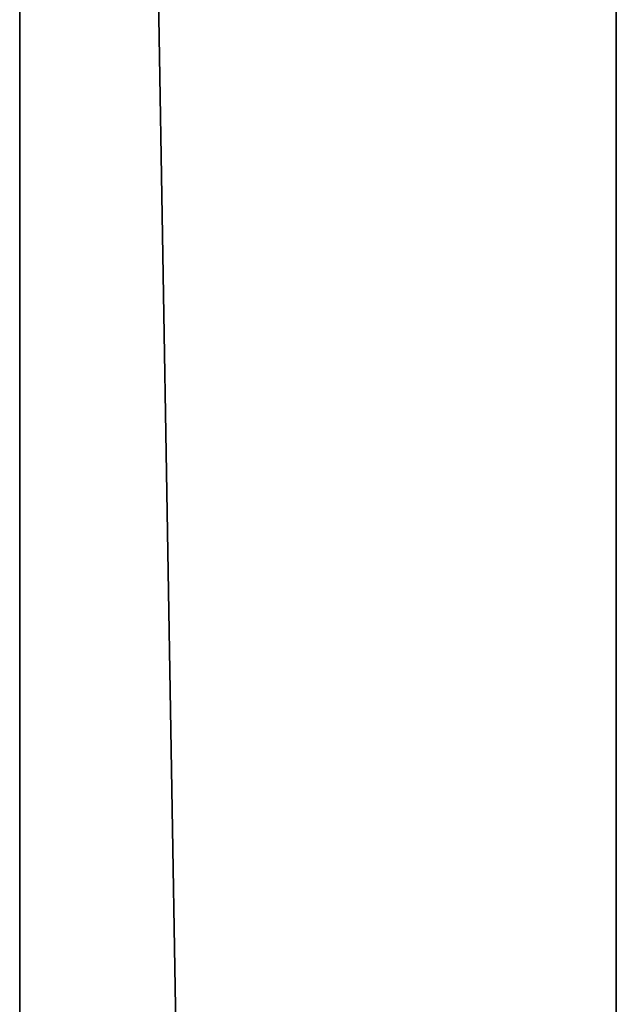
# Model space of a CAD drawing. Header units: inches. Extents: x -178 to 150, y -10 to 226.
# Tile 246 of 256: x 144.55 to 148.49, y 161.32 to 167.81. Entities that reach past the tile are written whole.
import ezdxf

# ---------------------------------------------------------------- set-up
doc = ezdxf.new("R2010")
doc.units = ezdxf.units.IN
doc.header["$MEASUREMENT"] = 0
doc.layers.add('CET color Grey80', color=7, linetype='Continuous', true_color=0xcccccc)
doc.layers.add('CET color Grey98', color=7, linetype='Continuous', true_color=0xfafafa)
doc.layers.add('CET Default', color=7, linetype='Continuous')

# ---------------------------------------------------------------- blocks, each defined once
blk = doc.blocks.new('*C36')
at = {"layer": 'CET color Grey80', "linetype": 'Continuous'}
mesh = blk.add_polyface(dxfattribs=at)
corners = [(0, 3.937), (231.362, 3.937, 108), (231.362, 3.937), (0, 3.937, 108)]
mesh.append_faces([[corners[k] for k in face] for face in [(0, 1, 2, 0)]], dxfattribs={"vtx0": -1, "vtx3": -1})
mesh.append_faces([[corners[k] for k in face] for face in [(0, 3, 1, 0)]], dxfattribs={"vtx2": -1})
mesh = blk.add_polyface(dxfattribs=at)
corners = [(0, 0, 107.9606), (231.362, 3.937, 107.9606), (0, 3.937, 107.9606), (231.362, 0, 107.9606)]
mesh.append_faces([[corners[k] for k in face] for face in [(0, 1, 2, 0)]], dxfattribs={"vtx0": -1, "vtx3": -1})
mesh.append_faces([[corners[k] for k in face] for face in [(0, 3, 1, 0)]], dxfattribs={"vtx2": -1})
mesh = blk.add_polyface(dxfattribs=at)
corners = [(0, 0), (0, 3.937), (231.362, 3.937), (231.362, 0)]
mesh.append_faces([[corners[k] for k in face] for face in [(0, 2, 3, 0)]], dxfattribs={"vtx0": -1, "vtx3": -1})
mesh.append_faces([[corners[k] for k in face] for face in [(0, 1, 2, 0)]], dxfattribs={"vtx2": -1})
at = {"layer": 'CET color Grey98', "linetype": 'Continuous'}
mesh = blk.add_polyface(dxfattribs=at)
corners = [(231.362, 0), (0, 0, 108), (0, 0), (231.362, 0, 108)]
mesh.append_faces([[corners[k] for k in face] for face in [(0, 1, 2, 0)]], dxfattribs={"vtx0": -1, "vtx3": -1})
mesh.append_faces([[corners[k] for k in face] for face in [(0, 3, 1, 0)]], dxfattribs={"vtx2": -1})
blk = doc.blocks.new('*C25')
at = {"layer": 'CET Default', "linetype": 'Continuous', "rotation": 269.9999999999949}
blk.add_blockref('*C36', (144.555, 221.7548), dxfattribs=at)

msp = doc.modelspace()

# ---------------------------------------------------------------- block references
at = {"layer": 'CET Default', "linetype": 'Continuous'}
msp.add_blockref('*C25', (0, 0), dxfattribs=at)

doc.saveas('drawing.dxf')
